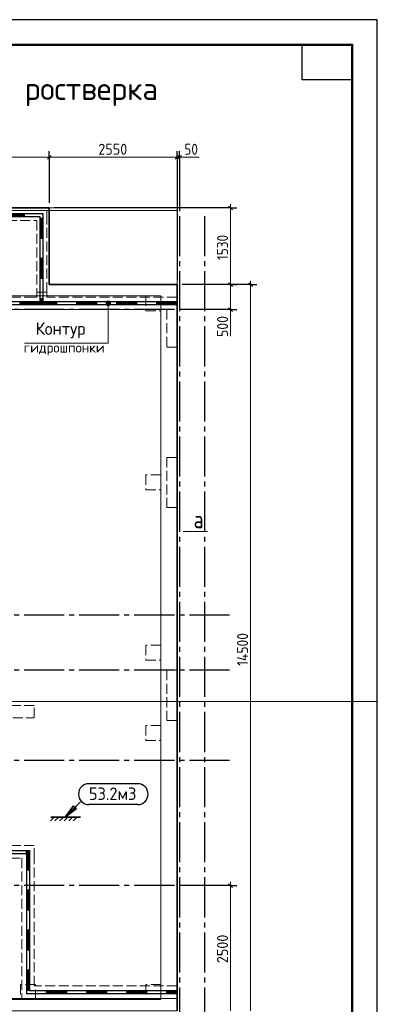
# Model space of a CAD drawing. Header units: millimetres. Extents: x 0 to 42000, y 0 to 29700.
# Tile 11 of 11: x 34858 to 42000, y 10043 to 29700. Entities that reach past the tile are written whole.
import ezdxf

# ---------------------------------------------------------------- set-up
doc = ezdxf.new("R2010")
doc.units = ezdxf.units.MM
doc.linetypes.add('______2', pattern=[270, 200, -70])
doc.linetypes.add('______5', pattern=[1100, 800, -100, 100, -100])
for name, color, linetype, lineweight in [('Standard', 7, 'Continuous', 25), ('ЖБ Пилон', 7, 'Continuous', 35), ('ЖБ Плита Фундамента верхний уровень', 7, 'Continuous', 35), ('ЖБ Стена верхний уровень', 7, 'Continuous', 35), ('Общий01', 7, 'Continuous', 13), ('Примечания', 7, 'Continuous', 13), ('Размерная линия_ общее', 7, 'Continuous', 13), ('Текст_ общее', 7, 'Continuous', 25)]:
    doc.layers.add(name, color=color, linetype=linetype, lineweight=lineweight)
doc.layers.add('Оси', color=7, linetype='______5', true_color=0x656565)
doc.styles.add('ISOCPEUR', font='txt')

msp = doc.modelspace()

# ---------------------------------------------------------------- hatches: boundary and pattern name
at = {"layer": 'Standard', "linetype": 'Continuous', "lineweight": 35, "transparency": 33554687}
msp.add_hatch(color=240, dxfattribs=at).paths.add_polyline_path([(35964, 13980), (35766, 13782), (35993, 13952)])
at = {"layer": 'Общий01', "linetype": 'Continuous', "lineweight": 13, "transparency": 33554687}
for points in [[(36582, 24037), (36672, 24037), (36665, 24060)], [(36582, 24037), (36665, 24060), (36588, 24060)], [(36588, 24015), (36672, 24037), (36582, 24037)], [(36588, 24060), (36665, 24060), (36649, 24076)], [(36588, 24060), (36649, 24076), (36604, 24076)], [(36588, 24015), (36665, 24015), (36672, 24037)], [(36604, 23998), (36665, 24015), (36588, 24015)], [(36604, 24076), (36649, 24076), (36627, 24082)], [(36604, 23998), (36649, 23998), (36665, 24015)], [(36649, 23998), (36604, 23998), (36627, 23992)]]:
    msp.add_hatch(color=7, dxfattribs=at).paths.add_polyline_path(points)

# ---------------------------------------------------------------- linework, layer by layer
at = {"layer": 'Standard', "color": 7, "linetype": 'Continuous', "lineweight": 35, "transparency": 33554687}
for p, q in [((41500, 27600), (41500, 20500)), ((41500, 27200), (41500, 20100))]:
    msp.add_line(p, q, dxfattribs=at)
at = {"layer": 'Standard', "color": 7, "linetype": 'Continuous', "lineweight": 50, "transparency": 33554687}
msp.add_line((41500, 27100), (41500, 23200), dxfattribs=at)
at = {"layer": 'Standard', "color": 240, "linetype": 'Continuous', "lineweight": 25, "transparency": 33554687}
for p, q in [((37215, 14447), (36240, 14447)), ((37215, 14030), (36240, 14030))]:
    msp.add_line(p, q, dxfattribs=at)
at = {"layer": 'Standard', "color": 240, "linetype": 'Continuous', "lineweight": 35, "transparency": 33554687}
for p, q in [((36071, 14087), (35766, 13782)), ((35936, 14009), (35766, 13782)), ((35993, 13952), (35936, 14009)), ((35964, 13980), (35979, 13994)), ((35548, 13782), (35471, 13706)), ((35481, 13782), (36070, 13782)), ((35639, 13782), (35563, 13706)), ((35731, 13782), (35654, 13706)), ((35822, 13782), (35746, 13706)), ((35766, 13782), (35993, 13952)), ((35766, 13782), (35766, 13782)), ((35766, 13782), (35766, 13782)), ((35766, 13782), (35766, 13782)), ((35914, 13782), (35837, 13706)), ((36006, 13782), (35929, 13706))]:
    msp.add_line(p, q, dxfattribs=at)
at = {"layer": 'Standard', "color": 7, "linetype": 'Continuous', "lineweight": 25, "transparency": 33554687}
for points in [[(0, 0), (42000, 0), (42000, 29700), (0, 29700), (0, 0)], [(41500, 29200), (41500, 28500), (40500, 28500), (40500, 29200), (41500, 29200)]]:
    msp.add_lwpolyline(points, close=True, dxfattribs=at)
at = {"layer": 'Standard', "color": 2, "linetype": 'Continuous', "lineweight": 13, "transparency": 33554687}
msp.add_lwpolyline([(42000, 29700), (20000, 29700), (20000, 16087), (42000, 16087), (42000, 29700)], dxfattribs=at)
at = {"layer": 'Standard', "color": 7, "linetype": 'Continuous', "lineweight": 50, "transparency": 33554687}
msp.add_lwpolyline([(2000, 29200), (41500, 29200), (41500, 500), (2000, 500), (2000, 29200)], close=True, dxfattribs=at)
at = {"layer": 'Standard', "color": 7, "linetype": 'Continuous', "lineweight": 35, "transparency": 33554687}
msp.add_lwpolyline([(41500, 29200), (22000, 29200), (22000, 500), (41500, 500), (41500, 29200)], dxfattribs=at)
at = {"layer": 'Standard', "color": 7, "linetype": 'Continuous', "lineweight": 13, "transparency": 33554687}
for points in [[(27750, 9912), (38000, 9912), (38000, 25942), (27750, 25942), (27750, 9912)], [(28000, 10162), (38000, 10162), (38000, 25892), (28000, 25892), (28000, 10162)], [(27975, 10137), (37675, 10137), (37675, 24187), (27975, 24187), (27975, 10137)], [(38125, 19485), (38337, 19485), (38612, 19485)]]:
    msp.add_lwpolyline(points, dxfattribs=at)
at = {"layer": 'Standard', "color": 240, "linetype": 'Continuous', "lineweight": 25, "transparency": 33554687}
for centre, start, end in [((36240, 14239), 90, 270), ((37215, 14239), 270, 90)]:
    msp.add_arc(centre, 208, start, end, dxfattribs=at)
at = {"layer": 'ЖБ Пилон', "color": 253, "linetype": '______2', "lineweight": 13, "true_color": 0xa0a0a0, "transparency": 33554687}
for p, q in [((37675, 24187), (37375, 24187)), ((37375, 24187), (37375, 23887)), ((37675, 23887), (37675, 24187)), ((37375, 23887), (37675, 23887)), ((38000, 20962), (37800, 20962)), ((37800, 20962), (37800, 19962)), ((38000, 19962), (38000, 20962)), ((37675, 20612), (37375, 20612)), ((37375, 20612), (37375, 20312)), ((37675, 20312), (37675, 20612)), ((37375, 20312), (37675, 20312)), ((37800, 19962), (38000, 19962)), ((37675, 17212), (37375, 17212)), ((37375, 17212), (37375, 16912)), ((37675, 16912), (37675, 17212)), ((37375, 16912), (37675, 16912)), ((38000, 16712), (37800, 16712)), ((37800, 16712), (37800, 15712)), ((38000, 15712), (38000, 16712)), ((35150, 16012), (34450, 16012)), ((35150, 15762), (35150, 16012)), ((34450, 15762), (35150, 15762)), ((37675, 15612), (37375, 15612)), ((37375, 15612), (37375, 15312)), ((37675, 15312), (37675, 15612)), ((37800, 15712), (38000, 15712)), ((37375, 15312), (37675, 15312)), ((35175, 10437), (34875, 10437)), ((34875, 10437), (34875, 10137)), ((35175, 10137), (35175, 10437)), ((37675, 10437), (37375, 10437)), ((37375, 10437), (37375, 10137)), ((37675, 10137), (37675, 10437)), ((34875, 10137), (35175, 10137)), ((37375, 10137), (37675, 10137))]:
    msp.add_line(p, q, dxfattribs=at)
at = {"layer": 'ЖБ Плита Фундамента верхний уровень', "color": 7, "linetype": 'Continuous', "lineweight": 35, "transparency": 33554687}
for p, q in [((35450, 25942), (28950, 25942)), ((35450, 24412), (35450, 25942)), ((38000, 24412), (35450, 24412)), ((38000, 9912), (38000, 24412))]:
    msp.add_line(p, q, dxfattribs=at)
at = {"layer": 'ЖБ Стена верхний уровень', "color": 253, "linetype": '______2', "lineweight": 13, "true_color": 0xa0a0a0, "transparency": 33554687}
for p, q in [((35400, 25892), (29200, 25892)), ((35400, 25692), (35400, 25892)), ((29200, 25692), (35200, 25692)), ((35200, 25692), (35200, 24262)), ((35400, 24262), (35400, 25692)), ((35400, 24262), (35200, 24262)), ((35200, 24262), (35200, 24162)), ((35400, 24162), (35400, 24262)), ((35150, 24162), (30800, 24162)), ((35200, 24162), (35150, 24162)), ((38000, 24162), (35400, 24162)), ((38000, 23912), (38000, 24162)), ((30800, 23912), (35150, 23912)), ((35150, 23912), (37800, 23912)), ((37800, 23912), (37800, 23162)), ((38000, 23162), (38000, 23912)), ((37800, 23162), (38000, 23162)), ((35150, 13212), (31700, 13212)), ((35150, 12962), (35150, 13212)), ((31700, 12962), (34900, 12962)), ((34900, 12962), (34900, 10162)), ((35150, 10412), (35150, 12962)), ((38000, 10412), (35150, 10412)), ((38000, 10162), (38000, 10412)), ((34900, 10162), (35150, 10162)), ((35150, 10162), (38000, 10162))]:
    msp.add_line(p, q, dxfattribs=at)
at = {"layer": 'Общий01', "color": 251, "linetype": 'Continuous', "lineweight": -3, "true_color": 0x494949, "transparency": 33554687}
for p, q in [((34955, 25822), (34155, 25822)), ((34955, 25762), (34155, 25762)), ((34955, 25810), (34555, 25810)), ((34955, 25798), (34555, 25798)), ((34955, 25786), (34555, 25786)), ((34955, 25774), (34555, 25774)), ((35330, 25822), (34955, 25822)), ((34955, 25762), (34955, 25822)), ((34955, 25762), (34955, 25822)), ((35270, 25762), (34955, 25762)), ((35270, 25337), (35270, 25762)), ((35330, 25337), (35330, 25822)), ((35270, 25737), (35330, 25737)), ((35282, 25337), (35282, 25737)), ((35294, 25337), (35294, 25737)), ((35306, 25337), (35306, 25737)), ((35318, 25337), (35318, 25737)), ((35270, 24537), (35270, 25337)), ((35270, 25337), (35330, 25337)), ((35270, 25337), (35330, 25337)), ((35330, 24537), (35330, 25337)), ((35270, 24937), (35330, 24937)), ((35282, 24537), (35282, 24937)), ((35294, 24537), (35294, 24937)), ((35306, 24537), (35306, 24937)), ((35318, 24537), (35318, 24937)), ((35270, 24007), (35270, 24537)), ((35270, 24537), (35330, 24537)), ((35270, 24537), (35330, 24537)), ((35330, 24067), (35330, 24537)), ((35270, 24067), (34470, 24067)), ((35270, 24007), (34470, 24007)), ((34870, 24007), (34870, 24067)), ((35270, 24055), (34870, 24055)), ((35270, 24043), (34870, 24043)), ((35270, 24031), (34870, 24031)), ((35270, 24019), (34870, 24019)), ((35270, 24137), (35330, 24137)), ((35270, 24007), (35270, 24067)), ((35600, 24007), (35270, 24007)), ((35282, 24019), (35282, 24137)), ((35600, 24019), (35282, 24019)), ((35294, 24031), (35294, 24137)), ((35600, 24031), (35294, 24031)), ((35306, 24043), (35306, 24137)), ((35600, 24043), (35306, 24043)), ((35318, 24055), (35318, 24137)), ((35600, 24055), (35318, 24055)), ((35600, 24067), (35330, 24067)), ((36400, 24067), (35600, 24067)), ((35600, 24007), (35600, 24067)), ((35600, 24007), (35600, 24067)), ((36400, 24007), (35600, 24007)), ((36000, 24007), (36000, 24067)), ((36400, 24055), (36000, 24055)), ((36400, 24043), (36000, 24043)), ((36400, 24031), (36000, 24031)), ((36400, 24019), (36000, 24019)), ((37200, 24067), (36400, 24067)), ((36400, 24007), (36400, 24067)), ((36400, 24007), (36400, 24067)), ((37200, 24007), (36400, 24007)), ((36800, 24007), (36800, 24067)), ((37200, 24055), (36800, 24055)), ((37200, 24043), (36800, 24043)), ((37200, 24031), (36800, 24031)), ((37200, 24019), (36800, 24019)), ((38000, 24067), (37200, 24067)), ((37200, 24007), (37200, 24067)), ((37200, 24007), (37200, 24067)), ((38000, 24007), (37200, 24007)), ((37600, 24007), (37600, 24067)), ((38000, 24055), (37600, 24055)), ((38000, 24043), (37600, 24043)), ((38000, 24031), (37600, 24031)), ((38000, 24019), (37600, 24019)), ((38000, 24007), (38000, 24067)), ((34190, 13117), (34990, 13117)), ((34190, 13057), (34990, 13057)), ((34990, 13117), (35055, 13117)), ((34990, 13117), (34990, 13057)), ((34990, 13117), (34990, 13057)), ((34990, 13105), (35043, 13105)), ((34990, 13093), (35031, 13093)), ((34990, 13081), (35019, 13081)), ((34990, 13069), (35007, 13069)), ((34990, 13057), (34995, 13057)), ((34995, 13057), (34995, 12322)), ((35007, 13069), (35007, 12722)), ((35019, 13081), (35019, 12722)), ((35031, 13093), (35031, 12722)), ((35043, 13105), (35043, 12722)), ((35055, 13117), (35055, 12322)), ((35055, 12722), (34995, 12722)), ((34995, 12322), (34995, 11522)), ((35055, 12322), (34995, 12322)), ((35055, 12322), (34995, 12322)), ((35007, 12322), (35007, 11922)), ((35019, 12322), (35019, 11922)), ((35031, 12322), (35031, 11922)), ((35043, 12322), (35043, 11922)), ((35055, 12322), (35055, 11522)), ((35055, 11922), (34995, 11922)), ((34995, 11522), (34995, 10722)), ((35055, 11522), (34995, 11522)), ((35055, 11522), (34995, 11522)), ((35007, 11522), (35007, 11122)), ((35019, 11522), (35019, 11122)), ((35031, 11522), (35031, 11122)), ((35043, 11522), (35043, 11122)), ((35055, 11522), (35055, 10722)), ((35055, 11122), (34995, 11122)), ((34995, 10722), (34995, 10257)), ((35055, 10722), (34995, 10722)), ((35055, 10722), (34995, 10722)), ((35007, 10722), (35007, 10322)), ((35019, 10722), (35019, 10322)), ((35031, 10722), (35031, 10322)), ((35043, 10722), (35043, 10322)), ((35055, 10722), (35055, 10317)), ((35055, 10322), (34995, 10322)), ((34995, 10257), (35390, 10257)), ((35055, 10317), (35390, 10317)), ((35390, 10317), (36190, 10317)), ((35390, 10317), (35390, 10257)), ((35390, 10317), (35390, 10257)), ((35390, 10305), (35790, 10305)), ((35390, 10293), (35790, 10293)), ((35390, 10281), (35790, 10281)), ((35390, 10269), (35790, 10269)), ((35390, 10257), (36190, 10257)), ((35790, 10317), (35790, 10257)), ((36190, 10317), (36990, 10317)), ((36190, 10317), (36190, 10257)), ((36190, 10317), (36190, 10257)), ((36190, 10305), (36590, 10305)), ((36190, 10293), (36590, 10293)), ((36190, 10281), (36590, 10281)), ((36190, 10269), (36590, 10269)), ((36190, 10257), (36990, 10257)), ((36590, 10317), (36590, 10257)), ((36990, 10317), (37790, 10317)), ((36990, 10317), (36990, 10257)), ((36990, 10317), (36990, 10257)), ((36990, 10305), (37390, 10305)), ((36990, 10293), (37390, 10293)), ((36990, 10281), (37390, 10281)), ((36990, 10269), (37390, 10269)), ((36990, 10257), (37790, 10257)), ((37390, 10317), (37390, 10257)), ((37790, 10317), (38000, 10317)), ((37790, 10317), (37790, 10257)), ((37790, 10317), (37790, 10257)), ((37790, 10305), (38000, 10305)), ((37790, 10293), (38000, 10293)), ((37790, 10281), (38000, 10281)), ((37790, 10269), (38000, 10269)), ((37790, 10257), (38000, 10257))]:
    msp.add_line(p, q, dxfattribs=at)
at = {"layer": 'Общий01', "color": 7, "linetype": 'Continuous', "lineweight": 13, "transparency": 33554687}
for p, q in [((36582, 24037), (36582, 24037)), ((36627, 24082), (36627, 24082)), ((36627, 23992), (36627, 23992)), ((36672, 24037), (36672, 24037))]:
    msp.add_line(p, q, dxfattribs=at)
msp.add_lwpolyline([(34951, 23245), (36627, 23245), (36627, 24037)], dxfattribs=at)
msp.add_circle((36627, 24037), 45, dxfattribs=at)
at = {"layer": 'Оси', "color": 8, "linetype": '______5', "lineweight": -3, "transparency": 33554687}
for p, q in [((38050, 25779), (38050, 8776)), ((38550, 25779), (38550, 8776)), ((39047, 23912), (26314, 23912)), ((39047, 17812), (26314, 17812)), ((39047, 16712), (26314, 16712)), ((39047, 14912), (26314, 14912)), ((39047, 12412), (26314, 12412))]:
    msp.add_line(p, q, dxfattribs=at)
at = {"layer": 'Примечания', "color": 7, "linetype": 'Continuous', "lineweight": 13, "transparency": 33554687}
for p, q in [((38050, 26953), (38440, 26953)), ((39069, 23912), (39069, 23382))]:
    msp.add_line(p, q, dxfattribs=at)
at = {"layer": 'Размерная линия_ общее', "color": 7, "linetype": 'Continuous', "lineweight": 13, "transparency": 33554687}
for p, q in [((28950, 26953), (35450, 26953)), ((35450, 26953), (38000, 26953)), ((38000, 26953), (38050, 26953)), ((38050, 26953), (38125, 26953)), ((39069, 25942), (39069, 26017)), ((39069, 24412), (39069, 25942)), ((39069, 23912), (39069, 24412)), ((39469, 24412), (39469, 24487)), ((39069, 23912), (39069, 23837)), ((39069, 12412), (39069, 12487))]:
    msp.add_line(p, q, dxfattribs=at)
at = {"layer": 'Размерная линия_ общее', "color": 7, "linetype": 'Continuous', "lineweight": 25, "transparency": 33554687}
for p, q in [((35412, 26915), (35487, 26990)), ((37962, 26915), (38037, 26990)), ((38012, 26915), (38087, 26990)), ((39106, 25905), (39031, 25980)), ((39106, 24375), (39031, 24450)), ((39431, 24450), (39506, 24375)), ((39106, 23875), (39031, 23950)), ((39106, 12375), (39031, 12450))]:
    msp.add_line(p, q, dxfattribs=at)
at = {"layer": 'Размерная линия_ общее', "color": 253, "linetype": 'Continuous', "lineweight": -3, "true_color": 0xa0a0a0, "transparency": 33554687}
for p, q in [((35450, 26953), (35450, 27078)), ((35450, 26953), (35450, 26828)), ((35450, 26953), (35450, 26042)), ((38000, 26953), (38000, 27078)), ((38000, 26953), (38000, 26828)), ((38000, 26953), (38000, 24512)), ((38050, 26953), (38050, 27078)), ((38050, 26953), (38050, 26828)), ((38050, 26953), (38050, 25879)), ((39069, 25942), (35550, 25942)), ((39069, 25942), (38944, 25942)), ((39069, 25942), (39194, 25942)), ((39469, 24412), (38100, 24412)), ((39069, 24412), (38944, 24412)), ((39069, 24412), (39194, 24412)), ((39469, 24412), (39344, 24412)), ((39469, 24412), (39594, 24412)), ((39069, 23912), (38944, 23912)), ((39069, 23912), (39194, 23912)), ((39069, 12412), (38100, 12412)), ((39069, 12412), (38944, 12412)), ((39069, 12412), (39194, 12412))]:
    msp.add_line(p, q, dxfattribs=at)
for points in [[(39069, 24412), (39052, 24412), (39052, 24412), (38100, 24412)], [(39069, 23912), (39052, 23912), (39052, 23912), (38100, 23912)]]:
    msp.add_lwpolyline(points, dxfattribs=at)
at = {"layer": 'Размерная линия_ общее', "color": 7, "linetype": 'Continuous', "lineweight": 13, "transparency": 33554687}
for points in [[(39469, 24412), (39469, 16925), (39469, 16925), (39469, 9912)], [(39069, 9912), (39069, 11046), (39069, 11046), (39069, 12412)]]:
    msp.add_lwpolyline(points, dxfattribs=at)

# ---------------------------------------------------------------- texts
at = {"layer": 'Standard', "color": 240, "linetype": 'Continuous', "lineweight": 25, "transparency": 33554687, "insert": (36240, 14122), "char_height": 250, "width": 1093.07, "attachment_point": 7, "style": 'ISOCPEUR'}
msp.add_mtext('\\W0.95;53.2м3', dxfattribs=at)
at = {"layer": 'Общий01', "color": 7, "linetype": 'Continuous', "lineweight": 25, "transparency": 33554687, "attachment_point": 7, "style": 'ISOCPEUR'}
for s, insert, char_height, width in [('\\W0.96;Контур', (35176, 23340), 250, 1243.91), ('\\W0.97;гидрошпонки', (34940, 23000), 200, 1676.31)]:
    msp.add_mtext(s, dxfattribs=dict(at, insert=insert, char_height=char_height, width=width))
at = {"layer": 'Общий01', "color": 7, "linetype": 'Continuous', "lineweight": 35, "transparency": 33554687, "insert": (38332, 19548), "char_height": 350, "width": 419.8, "attachment_point": 7, "style": 'ISOCPEUR'}
msp.add_mtext('\\W0.80;а', dxfattribs=at)
at = {"layer": 'Размерная линия_ общее', "color": 7, "linetype": 'Continuous', "lineweight": 25, "transparency": 33554687, "char_height": 220, "attachment_point": 7, "style": 'ISOCPEUR'}
for s, insert, width in [('\\W0.93;2550', (36428, 27003), 718.1), ('\\W0.87;50', (38147, 27003), 403.92)]:
    msp.add_mtext(s, dxfattribs=dict(at, insert=insert, width=width))
at = {"layer": 'Размерная линия_ общее', "color": 7, "linetype": 'Continuous', "lineweight": 25, "transparency": 33554687, "char_height": 220, "attachment_point": 7, "rotation": 90, "style": 'ISOCPEUR'}
for s, insert, width in [('\\W0.87;1530', (39019, 24902), 666.91), ('\\W0.91;500', (39019, 23365), 562), ('\\W0.89;14500', (39419, 16799), 845.91), ('\\W0.93;2500', (39019, 10865), 718.09)]:
    msp.add_mtext(s, dxfattribs=dict(at, insert=insert, width=width))
at = {"layer": 'Текст_ общее', "color": 7, "linetype": 'Continuous', "lineweight": 50, "transparency": 33554687, "insert": (23514, 27975), "char_height": 450, "width": 14390.52, "attachment_point": 7, "style": 'ISOCPEUR'}
msp.add_mtext('\\W0.99;Опалубочный план конструкции плиты ростверка', dxfattribs=at)

doc.saveas('drawing.dxf')
